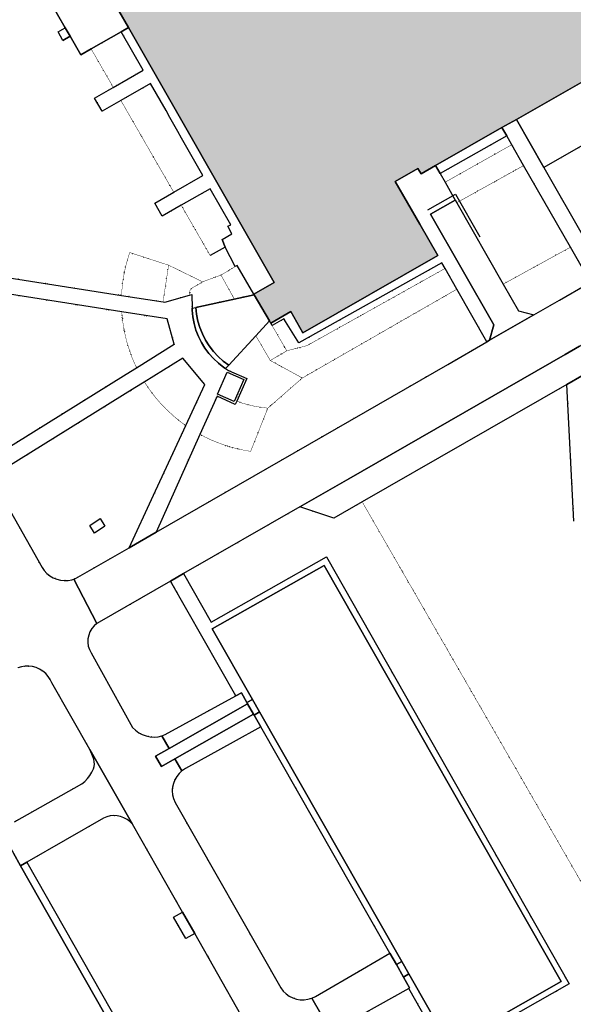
# Model space of a CAD drawing. Header units: millimetres. Extents: x 0 to 1134213, y -536989 to 313336.
# Tile 67 of 86: x 799759 to 869588, y -139194 to -14998. Entities that reach past the tile are written whole.
import ezdxf

# ---------------------------------------------------------------- set-up
doc = ezdxf.new("R2010")
doc.units = ezdxf.units.MM
doc.linetypes.add('DOT', pattern=[6.35, 0, -6.35])
for name, color, linetype in [('A--L01I_Algemeen', 251, 'Continuous'), ('A--L21D_Buitenwanden', 4, 'Continuous'), ('overigbouwwerk_overkapping', 7, 'Continuous'), ('panden', 7, 'Continuous'), ('scheiding_muur', 7, 'Continuous'), ('terreindeelbegroeid', 7, 'DOT'), ('wegdeel_opstelplaats', 7, 'Continuous'), ('wegdeel_parkeervlak', 7, 'Continuous'), ('wegdeel_rijbaan', 7, 'Continuous'), ('wegdeel_voetpad', 7, 'Continuous'), ('wegdeel_voetpad_op_trap', 7, 'Continuous')]:
    doc.layers.add(name, color=color, linetype=linetype)
for name, color, linetype, true_color in [('plustopo_luifel', 7, 'Continuous', 0x8a193f), ('scheiding_hek', 7, 'Continuous', 0x8a193f), ('scheiding_schutting', 7, 'Continuous', 0x8a193f)]:
    doc.layers.add(name, color=color, linetype=linetype, true_color=true_color)

msp = doc.modelspace()

# ---------------------------------------------------------------- hatches: boundary and pattern name
at = {"layer": 'A--L01I_Algemeen'}
h = msp.add_hatch(color=256, dxfattribs=at)
h.dxf.hatch_style = 1
h.paths.add_polyline_path([(868908.7, 5010.4), (869913.7, 3259.4), (872431.7, -1129.6), (867917.7, -3711.6), (871887.7, -10654.6), (876401.7, -8073.6), (881356.7, -16740.6), (879051.7, -18058.6), (879870.7, -19522.6), (880522.7, -20689.6), (878326.7, -21945.6), (877663.7, -20785.6), (876830.7, -19328.6), (862414.7, -27574.6), (860591.7, -28616.6), (852213.7, -33408.6), (850391.7, -34450.6), (849991.7, -33749.6), (847125.7, -35388.6), (850223.7, -40807.6), (852481.7, -44757.6), (835471.7, -54486.6), (833949.7, -51825.6), (831420.7, -53272.6), (831260.7, -52998.6), (829324.7, -49687.6), (829301.7, -49647.6), (829277.7, -49607.6), (831842.7, -48140.6), (813466.7, -16001.6), (808612.7, -7511.6), (807967.7, -6383.6), (807994.7, -6368.6), (809565.7, -5469.6), (822868.7, 2138.4), (825261.7, 3507.4), (828324.7, 5259.4), (833311.7, -3463.6), (837427.7, -1109.6), (837710.7, -947.6), (839454.7, 49.4), (843135.7, 2154.4), (846153.7, 3880.4), (849184.7, 5614.4), (855397.7, 9168.4), (863767.7, 13955.4), (863796.7, 13972.4)])

# ---------------------------------------------------------------- linework, layer by layer
at = {"layer": 'A--L21D_Buitenwanden'}
msp.add_polyline3d([(876830.7, -19328.6, 0), (862414.7, -27574.6, 0), (860591.7, -28616.6, 0), (852213.7, -33408.6, 0), (850391.7, -34450.6, 0), (849991.7, -33749.6, 0), (847125.7, -35388.6, 0), (850223.7, -40807.6, 0), (852481.7, -44757.6, 0), (835471.7, -54486.6, 0), (833949.7, -51825.6, 0), (831420.7, -53272.6, 0), (831260.7, -52998.6, 0), (829324.7, -49687.6, 0), (829301.7, -49647.6, 0), (829277.7, -49607.6, 0), (831842.7, -48140.6, 0), (813466.7, -16001.6, 0), (808612.7, -7511.6, 0)], dxfattribs=at)
at = {"layer": 'overigbouwwerk_overkapping'}
msp.add_polyline3d([(828034.7, -60382.6, 0), (826792.7, -63157.6, 0), (824693.7, -62217.6, 0), (825934.7, -59443.6, 0)], close=True, dxfattribs=at)
at = {"layer": 'panden'}
for points in [[(848833.7, -135366.6, 0), (847943.7, -133803.6, 0), (830005.7, -102314.6, 0), (829114.7, -100750.6, 0), (824031.7, -91828.6, 0), (838172.7, -83844.6, 0), (868052.7, -136334.6, 0), (853958.7, -144362.6, 0)], [(797273.7, -117171.6, 0), (798074.7, -118580.6, 0), (798963.7, -120145.6, 0), (799859.7, -121720.6, 0), (816252.7, -150561.6, 0), (816803.7, -151529.6, 0), (817692.7, -153094.6, 0), (818535.7, -154576.6, 0), (822829.7, -162131.6, 0), (808742.7, -170141.6, 0), (778850.7, -117553.6, 0), (792937.7, -109543.6, 0)]]:
    msp.add_polyline3d(points, close=True, dxfattribs=at)
at = {"layer": 'plustopo_luifel'}
msp.add_polyline3d([(829324.7, -49687.6, 0), (821956.7, -51293.6, 0), (822057.7, -52156.6, 0), (822234.7, -53007.6, 0), (822487.7, -53838.6, 0), (822814.7, -54643.6, 0), (823211.7, -55416.6, 0), (823676.7, -56150.6, 0), (824204.7, -56840.6, 0), (824792.7, -57479.6, 0), (825435.7, -58064.6, 0), (826128.7, -58588.6, 0), (829546.7, -54865.6, 0), (831260.7, -52998.6, 0)], dxfattribs=at)
at = {"layer": 'scheiding_hek'}
for p, q in [((804601.7, -16532.6), (805512.7, -16011.6)), ((805217.7, -17611.6), (806128.7, -17088.6))]:
    msp.add_line(p, q, dxfattribs=at)
at = {"layer": 'scheiding_muur'}
for p, q in [((812572.7, -16513.6), (813466.7, -16001.6)), ((808774.7, -18685.6), (812572.7, -16513.6)), ((825315.7, -42714.6), (825666.7, -43711.6)), ((825666.7, -43711.6), (823793.7, -44754.6))]:
    msp.add_line(p, q, dxfattribs=at)
for points in [[(807751.7, -8004.6, 0), (802614.7, -10941.6, 0), (805512.7, -16011.6, 0)], [(806128.7, -17088.6, 0), (807469.7, -19431.6, 0), (808774.7, -18685.6, 0)]]:
    msp.add_polyline3d(points, dxfattribs=at)
at = {"layer": 'scheiding_schutting'}
msp.add_polyline3d([(851247.7, -38972.6, 0), (854718.7, -36987.6, 0), (857796.7, -42374.6, 0)], dxfattribs=at)
at = {"layer": 'terreindeelbegroeid'}
for points in [[(802614.7, -10941.6, 0), (805512.7, -16011.6, 0), (804601.7, -16532.6, 0), (805217.7, -17611.6, 0), (806128.7, -17088.6, 0), (807469.7, -19431.6, 0), (808774.7, -18685.6, 0), (811569.7, -23537.6, 0), (809214.7, -24884.6, 0), (810157.7, -26533.6, 0), (812518.7, -25183.6, 0), (814994.7, -29481.6, 0), (815992.7, -31213.6, 0), (819188.7, -36760.6, 0), (816788.7, -38132.6, 0), (817732.7, -39781.6, 0), (820136.7, -38406.6, 0), (823793.7, -44754.6, 0), (825666.7, -43711.6, 0), (826925.7, -46143.6, 0), (825150.7, -47212.6, 0), (822906.7, -48030.6, 0), (822842.7, -48067.6, 0), (818541.7, -45961.6, 0), (813641.7, -44371.6, 0), (813441.7, -44983.6, 0), (813202.7, -45827.6, 0), (813077.7, -46336.6, 0), (812938.7, -46993.6, 0), (812830.7, -47607.6, 0), (812728.7, -48339.6, 0), (812657.7, -49047.6, 0), (812612.7, -49770.6, 0), (808598.7, -49142.6, 0), (780225.7, -44707.6, 0)], [(879426.7, -139118.6, 0), (842960.7, -75816.6, 0), (868762.7, -61005.6, 0), (869635.7, -78256.6, 0)], [(877540.7, -151304.6, 0), (863081.7, -159535.6, 0), (859162.7, -152661.6, 0), (858154.7, -150889.6, 0), (857307.7, -149422.6, 0), (854642.7, -144810.6, 0), (869072.7, -136615.6, 0), (838473.7, -82757.6, 0), (823910.7, -90980.6, 0), (820431.7, -84865.6, 0), (835104.7, -76440.6, 0), (839376.7, -77874.6, 0), (842960.7, -75816.6, 0), (879426.7, -139118.6, 0)], [(799520.7, -96770.6, 0), (799972.7, -96627.6, 0), (800439.7, -96551.6, 0), (800913.7, -96542.6, 0), (801383.7, -96602.6, 0), (801840.7, -96728.6, 0), (802273.7, -96919.6, 0), (802675.7, -97170.6, 0), (803037.7, -97476.6, 0), (803351.7, -97831.6, 0), (803611.7, -98227.6, 0), (803811.7, -98656.6, 0), (808614.7, -107035.6, 0), (808864.7, -107660.6, 0), (809095.7, -108292.6, 0), (809165.7, -108588.6, 0), (809183.7, -108892.6, 0), (809148.7, -109194.6, 0), (809060.7, -109485.6, 0), (808855.7, -109923.6, 0), (808605.7, -110337.6, 0), (808313.7, -110723.6, 0), (807981.7, -111075.6, 0), (807614.7, -111390.6, 0), (799088.7, -116156.6, 0)], [(817070.7, -150088.6, 0), (800678.7, -121249.6, 0), (810325.7, -115702.6, 0), (810737.7, -115533.6, 0), (811169.7, -115426.6, 0), (811612.7, -115384.6, 0), (812056.7, -115408.6, 0), (812492.7, -115498.6, 0), (812910.7, -115651.6, 0), (813301.7, -115864.6, 0), (813656.7, -116133.6, 0), (813967.7, -116451.6, 0), (820300.7, -127562.6, 0), (819171.7, -128206.6, 0), (820706.7, -130899.6, 0), (821835.7, -130255.6, 0), (827668.7, -140500.6, 0)], [(839042.7, -142680.6, 0), (848846.7, -137179.6, 0), (866678.7, -168643.6, 0)]]:
    msp.add_polyline3d(points, dxfattribs=at)
for points in [[(811569.7, -23537.6, 0), (808774.7, -18685.6, 0), (812572.7, -16513.6, 0), (815333.7, -21385.6, 0)], [(876367.7, -21541.6, 0), (876817.7, -22321.6, 0), (877017.7, -22667.6, 0), (878385.7, -25034.6, 0), (879494.7, -26952.6, 0), (880868.7, -26172.6, 0), (883584.7, -30995.6, 0), (880893.7, -37295.6, 0), (871059.7, -42693.6, 0), (865888.7, -33651.6, 0), (877578.7, -26965.6, 0), (874728.7, -21977.6, 0), (876152.7, -21170.6, 0)], [(819188.7, -36760.6, 0), (815992.7, -31213.6, 0), (814994.7, -29481.6, 0), (812518.7, -25183.6, 0), (816269.7, -23037.6, 0), (818215.7, -26471.6, 0), (818707.7, -27340.6, 0), (819201.7, -28211.6, 0), (819694.7, -29081.6, 0), (820186.7, -29950.6, 0), (822856.7, -34662.6, 0)], [(861821.7, -30767.6, 0), (853410.7, -35503.6, 0), (852786.7, -34410.6, 0), (861183.7, -29652.6, 0)], [(863324.7, -33396.6, 0), (854884.7, -38083.6, 0), (854693.7, -37749.6, 0), (853410.7, -35503.6, 0), (861821.7, -30767.6, 0)], [(869217.7, -43702.6, 0), (860751.7, -48350.6, 0), (854884.7, -38083.6, 0), (863324.7, -33396.6, 0)], [(825666.7, -43711.6, 0), (823793.7, -44754.6, 0), (820136.7, -38406.6, 0), (823792.7, -36315.6, 0), (826387.7, -40894.6, 0), (825993.7, -41062.6, 0), (826530.7, -42024.6, 0), (825315.7, -42714.6, 0)], [(818541.7, -45961.6, 0), (817841.7, -50587.6, 0), (812612.7, -49770.6, 0), (812657.7, -49047.6, 0), (812728.7, -48339.6, 0), (812830.7, -47607.6, 0), (812938.7, -46993.6, 0), (813077.7, -46336.6, 0), (813202.7, -45827.6, 0), (813441.7, -44983.6, 0), (813641.7, -44371.6, 0)], [(871746.7, -48125.6, 0), (871354.7, -48351.6, 0), (867864.7, -50359.6, 0), (864608.7, -52233.6, 0), (862672.7, -51712.6, 0), (860751.7, -48350.6, 0), (869217.7, -43702.6, 0)], [(853408.7, -46378.6, 0), (848502.7, -49120.6, 0), (847630.7, -49608.6, 0), (846757.7, -50096.6, 0), (845884.7, -50584.6, 0), (845011.7, -51071.6, 0), (844138.7, -51559.6, 0), (843265.7, -52047.6, 0), (835995.7, -56111.6, 0), (833446.7, -56763.6, 0), (831597.7, -53578.6, 0), (833079.7, -52718.6, 0), (834963.7, -55766.6, 0), (853008.7, -45678.6, 0)], [(812635.7, -51848.6, 0), (812690.7, -52517.6, 0), (812826.7, -53568.6, 0), (812979.7, -54413.6, 0), (813200.7, -55367.6, 0), (813440.7, -56214.6, 0), (813730.7, -57081.6, 0), (813897.7, -57525.6, 0), (814141.7, -58115.6, 0), (814495.7, -58895.6, 0), (813195.7, -59702.6, 0), (795123.7, -70917.6, 0), (790347.7, -62479.6, 0), (781522.7, -46984.6, 0), (807861.7, -51102.6, 0)], [(822842.7, -48067.6, 0), (821252.7, -48995.6, 0), (821194.7, -49748.6, 0), (818081.7, -50625.6, 0), (817841.7, -50587.6, 0), (818541.7, -45961.6, 0)], [(829277.7, -49607.6, 0), (829301.7, -49647.6, 0), (826818.7, -50203.6, 0), (826375.7, -49410.6, 0), (825834.7, -48440.6, 0), (825150.7, -47212.6, 0), (826925.7, -46143.6, 0), (827183.7, -45988.6, 0)], [(854901.7, -48989.6, 0), (849168.7, -52284.6, 0), (847434.7, -53281.6, 0), (845700.7, -54278.6, 0), (835414.7, -60190.6, 0), (831367.7, -57988.6, 0), (833446.7, -56763.6, 0), (835995.7, -56111.6, 0), (843265.7, -52047.6, 0), (844138.7, -51559.6, 0), (845011.7, -51071.6, 0), (845884.7, -50584.6, 0), (846757.7, -50096.6, 0), (847630.7, -49608.6, 0), (848502.7, -49120.6, 0), (853408.7, -46378.6, 0)], [(829301.7, -49647.6, 0), (829324.7, -49687.6, 0), (821956.7, -51293.6, 0), (821503.7, -51392.6, 0), (821485.7, -49666.6, 0), (821194.7, -49748.6, 0), (821252.7, -48995.6, 0), (822842.7, -48067.6, 0), (822906.7, -48030.6, 0), (825150.7, -47212.6, 0), (825834.7, -48440.6, 0), (826375.7, -49410.6, 0), (826818.7, -50203.6, 0)], [(858699.7, -55634.6, 0), (853769.7, -58471.6, 0), (816977.7, -79643.6, 0), (822498.7, -67307.6, 0), (823069.7, -67607.6, 0), (823930.7, -68014.6, 0), (824807.7, -68370.6, 0), (825555.7, -68643.6, 0), (826411.7, -68912.6, 0), (827189.7, -69116.6, 0), (828055.7, -69303.6, 0), (828890.7, -69444.6, 0), (831055.7, -63998.6, 0), (835414.7, -60190.6, 0), (845700.7, -54278.6, 0), (847434.7, -53281.6, 0), (849168.7, -52284.6, 0), (854901.7, -48989.6, 0)], [(814495.7, -58895.6, 0), (814141.7, -58115.6, 0), (813897.7, -57525.6, 0), (813730.7, -57081.6, 0), (813440.7, -56214.6, 0), (813200.7, -55367.6, 0), (812979.7, -54413.6, 0), (812826.7, -53568.6, 0), (812690.7, -52517.6, 0), (812635.7, -51848.6, 0), (818365.7, -52744.6, 0), (819254.7, -55943.6, 0)], [(831420.7, -53272.6, 0), (831597.7, -53578.6, 0), (833446.7, -56763.6, 0), (831367.7, -57988.6, 0), (830543.7, -56575.6, 0), (829981.7, -55612.6, 0), (829546.7, -54865.6, 0), (831260.7, -52998.6, 0)], [(831367.7, -57988.6, 0), (835414.7, -60190.6, 0), (831055.7, -63998.6, 0), (829532.7, -63796.6, 0), (827855.7, -63374.6, 0), (827131.7, -63096.6, 0), (828393.7, -60276.6, 0), (826111.7, -59255.6, 0), (825737.7, -59014.6, 0), (826128.7, -58588.6, 0), (829546.7, -54865.6, 0), (829981.7, -55612.6, 0), (830543.7, -56575.6, 0)], [(820708.7, -66195.6, 0), (820067.7, -65726.6, 0), (819366.7, -65163.6, 0), (818276.7, -64170.6, 0), (817573.7, -63437.6, 0), (817170.7, -62979.6, 0), (816840.7, -62586.6, 0), (816419.7, -62039.6, 0), (816126.7, -61648.6, 0), (815802.7, -61173.6, 0), (815478.7, -60698.6, 0), (820334.7, -57685.6, 0), (823113.7, -60998.6, 0)], [(820708.7, -66195.6, 0), (816653.7, -74954.6, 0), (813570.7, -81604.6, 0), (806810.7, -85494.6, 0), (806580.7, -85569.6, 0), (806350.7, -85645.6, 0), (805873.7, -85729.6, 0), (805389.7, -85746.6, 0), (804908.7, -85694.6, 0), (804439.7, -85575.6, 0), (803991.7, -85391.6, 0), (803573.7, -85146.6, 0), (803194.7, -84845.6, 0), (802862.7, -84493.6, 0), (802582.7, -84098.6, 0), (796131.7, -72700.6, 0), (814275.7, -61444.6, 0), (815478.7, -60698.6, 0), (815802.7, -61173.6, 0), (816126.7, -61648.6, 0), (816419.7, -62039.6, 0), (816840.7, -62586.6, 0), (817170.7, -62979.6, 0), (817573.7, -63437.6, 0), (818276.7, -64170.6, 0), (819366.7, -65163.6, 0), (820067.7, -65726.6, 0)], [(826943.7, -63517.6, 0), (827131.7, -63096.6, 0), (827855.7, -63374.6, 0), (829532.7, -63796.6, 0), (831055.7, -63998.6, 0), (828890.7, -69444.6, 0), (828055.7, -69303.6, 0), (827189.7, -69116.6, 0), (826411.7, -68912.6, 0), (825555.7, -68643.6, 0), (824807.7, -68370.6, 0), (823930.7, -68014.6, 0), (823069.7, -67607.6, 0), (822498.7, -67307.6, 0), (824653.7, -62492.6, 0)], [(809893.7, -77923.6, 0), (808595.7, -78803.6, 0), (809177.7, -79764.6, 0), (810485.7, -78903.6, 0)], [(827004.7, -100302.6, 0), (818092.7, -105178.6, 0), (817705.7, -105323.6, 0), (817210.7, -105438.6, 0), (816704.7, -105481.6, 0), (816197.7, -105451.6, 0), (815699.7, -105348.6, 0), (815222.7, -105175.6, 0), (814774.7, -104935.6, 0), (814365.7, -104633.6, 0), (814004.7, -104275.6, 0), (808754.7, -94868.6, 0), (808548.7, -94454.6, 0), (808412.7, -94011.6, 0), (808352.7, -93552.6, 0), (808367.7, -93090.6, 0), (808459.7, -92636.6, 0), (808625.7, -92204.6, 0), (808859.7, -91805.6, 0), (809156.7, -91450.6, 0), (809507.7, -91148.6, 0), (818766.7, -85821.6, 0)], [(846454.7, -132755.6, 0), (842997.7, -134765.6, 0), (837049.7, -138221.6, 0), (836593.7, -138428.6, 0), (836121.7, -138562.6, 0), (835635.7, -138624.6, 0), (835145.7, -138612.6, 0), (834662.7, -138528.6, 0), (834197.7, -138372.6, 0), (833761.7, -138149.6, 0), (833362.7, -137864.6, 0), (833011.7, -137522.6, 0), (832714.7, -137132.6, 0), (819363.7, -113725.6, 0), (819156.7, -113229.6, 0), (819046.7, -112760.6, 0), (819008.7, -112279.6, 0), (819043.7, -111799.6, 0), (819150.7, -111329.6, 0), (819325.7, -110880.6, 0), (819567.7, -110463.6, 0), (819868.7, -110087.6, 0), (820222.7, -109761.6, 0), (820435.7, -109606.6, 0), (820660.7, -109469.6, 0), (826668.7, -106136.6, 0), (830162.7, -104197.6, 0)]]:
    msp.add_polyline3d(points, close=True, dxfattribs=at)
at = {"layer": 'wegdeel_opstelplaats'}
for points in [[(854884.7, -38083.6, 0), (860751.7, -48350.6, 0), (862672.7, -51712.6, 0), (864608.7, -52233.6, 0), (859035.7, -55440.6, 0), (859556.7, -53506.6, 0), (851569.7, -39536.6, 0), (854693.7, -37749.6, 0)], [(809893.7, -77923.6, 0), (810485.7, -78903.6, 0), (809177.7, -79764.6, 0), (808595.7, -78803.6, 0)]]:
    msp.add_polyline3d(points, close=True, dxfattribs=at)
at = {"layer": 'wegdeel_parkeervlak'}
msp.add_polyline3d([(870674.7, -59907.6, 0), (868762.7, -61005.6, 0), (842960.7, -75816.6, 0), (839376.7, -77874.6, 0), (835104.7, -76440.6, 0), (841278.7, -72896.6, 0), (868571.7, -57228.6, 0), (870385.7, -56186.6, 0), (872399.7, -55030.6, 0), (871465.7, -59453.6, 0)], close=True, dxfattribs=at)
at = {"layer": 'wegdeel_rijbaan'}
for points in [[(870385.7, -56186.6, 0), (868571.7, -57228.6, 0), (841278.7, -72896.6, 0), (835104.7, -76440.6, 0), (820431.7, -84865.6, 0), (818766.7, -85821.6, 0), (809507.7, -91148.6, 0), (806580.7, -85569.6, 0), (806810.7, -85494.6, 0), (813570.7, -81604.6, 0), (816977.7, -79643.6, 0), (853769.7, -58471.6, 0), (858699.7, -55634.6, 0), (859035.7, -55440.6, 0), (864608.7, -52233.6, 0), (867864.7, -50359.6, 0), (871354.7, -48351.6, 0)], [(796131.7, -72700.6, 0), (802582.7, -84098.6, 0), (802862.7, -84493.6, 0), (803194.7, -84845.6, 0), (803573.7, -85146.6, 0), (803991.7, -85391.6, 0), (804439.7, -85575.6, 0), (804908.7, -85694.6, 0), (805389.7, -85746.6, 0), (805873.7, -85729.6, 0), (806350.7, -85645.6, 0), (806580.7, -85569.6, 0), (809507.7, -91148.6, 0), (809156.7, -91450.6, 0), (808859.7, -91805.6, 0), (808625.7, -92204.6, 0), (808459.7, -92636.6, 0), (808367.7, -93090.6, 0), (808352.7, -93552.6, 0), (808412.7, -94011.6, 0), (808548.7, -94454.6, 0), (808754.7, -94868.6, 0), (814004.7, -104275.6, 0), (814365.7, -104633.6, 0), (814774.7, -104935.6, 0), (815222.7, -105175.6, 0), (815699.7, -105348.6, 0), (816197.7, -105451.6, 0), (816704.7, -105481.6, 0), (817210.7, -105438.6, 0), (817705.7, -105323.6, 0), (818604.7, -106910.6, 0), (816909.7, -107875.6, 0), (817652.7, -109179.6, 0), (819345.7, -108214.6, 0), (820222.7, -109761.6, 0), (819868.7, -110087.6, 0), (819567.7, -110463.6, 0), (819325.7, -110880.6, 0), (819150.7, -111329.6, 0), (819043.7, -111799.6, 0), (819008.7, -112279.6, 0), (819046.7, -112760.6, 0), (819156.7, -113229.6, 0), (819363.7, -113725.6, 0), (832714.7, -137132.6, 0), (833011.7, -137522.6, 0), (833362.7, -137864.6, 0), (833761.7, -138149.6, 0), (834197.7, -138372.6, 0), (834662.7, -138528.6, 0), (835145.7, -138612.6, 0), (835635.7, -138624.6, 0), (836121.7, -138562.6, 0), (836593.7, -138428.6, 0), (839042.7, -142680.6, 0)], [(827668.7, -140500.6, 0), (821835.7, -130255.6, 0), (820300.7, -127562.6, 0), (813967.7, -116451.6, 0), (808614.7, -107035.6, 0), (803811.7, -98656.6, 0), (803611.7, -98227.6, 0), (803351.7, -97831.6, 0), (803037.7, -97476.6, 0), (802675.7, -97170.6, 0), (802273.7, -96919.6, 0), (801840.7, -96728.6, 0), (801383.7, -96602.6, 0), (800913.7, -96542.6, 0), (800439.7, -96551.6, 0), (799972.7, -96627.6, 0), (799520.7, -96770.6, 0)]]:
    msp.add_polyline3d(points, dxfattribs=at)
at = {"layer": 'wegdeel_voetpad'}
for points in [[(813466.7, -16001.6, 0), (812572.7, -16513.6, 0), (808774.7, -18685.6, 0), (807469.7, -19431.6, 0), (806128.7, -17088.6, 0), (805512.7, -16011.6, 0), (802614.7, -10941.6, 0), (807751.7, -8004.6, 0), (808612.7, -7511.6, 0)], [(829277.7, -49607.6, 0), (827183.7, -45988.6, 0), (826925.7, -46143.6, 0), (825666.7, -43711.6, 0), (825315.7, -42714.6, 0), (826530.7, -42024.6, 0), (825993.7, -41062.6, 0), (826387.7, -40894.6, 0), (823792.7, -36315.6, 0), (820136.7, -38406.6, 0), (817732.7, -39781.6, 0), (816788.7, -38132.6, 0), (819188.7, -36760.6, 0), (822856.7, -34662.6, 0), (820186.7, -29950.6, 0), (819694.7, -29081.6, 0), (819201.7, -28211.6, 0), (818707.7, -27340.6, 0), (818215.7, -26471.6, 0), (816269.7, -23037.6, 0), (812518.7, -25183.6, 0), (810157.7, -26533.6, 0), (809214.7, -24884.6, 0), (811569.7, -23537.6, 0), (815333.7, -21385.6, 0), (812572.7, -16513.6, 0), (813466.7, -16001.6, 0), (831842.7, -48140.6, 0)], [(877663.7, -20785.6, 0), (877231.7, -21037.6, 0), (877015.7, -21163.6, 0), (876367.7, -21541.6, 0), (876152.7, -21170.6, 0), (874728.7, -21977.6, 0), (877578.7, -26965.6, 0), (865888.7, -33651.6, 0), (862414.7, -27574.6, 0), (876830.7, -19328.6, 0)], [(865888.7, -33651.6, 0), (871059.7, -42693.6, 0), (873566.7, -47078.6, 0), (871746.7, -48125.6, 0), (869217.7, -43702.6, 0), (863324.7, -33396.6, 0), (861821.7, -30767.6, 0), (861183.7, -29652.6, 0), (860591.7, -28616.6, 0), (862414.7, -27574.6, 0)], [(861183.7, -29652.6, 0), (852786.7, -34410.6, 0), (852213.7, -33408.6, 0), (860591.7, -28616.6, 0)], [(852786.7, -34410.6, 0), (853410.7, -35503.6, 0), (854693.7, -37749.6, 0), (851569.7, -39536.6, 0), (859556.7, -53506.6, 0), (859035.7, -55440.6, 0), (858699.7, -55634.6, 0), (854901.7, -48989.6, 0), (853408.7, -46378.6, 0), (853008.7, -45678.6, 0), (834963.7, -55766.6, 0), (833079.7, -52718.6, 0), (831597.7, -53578.6, 0), (831420.7, -53272.6, 0), (833949.7, -51825.6, 0), (835471.7, -54486.6, 0), (852481.7, -44757.6, 0), (850223.7, -40807.6, 0), (847125.7, -35388.6, 0), (849991.7, -33749.6, 0), (850391.7, -34450.6, 0), (852213.7, -33408.6, 0)], [(831260.7, -52998.6, 0), (829546.7, -54865.6, 0), (826128.7, -58588.6, 0), (825435.7, -58064.6, 0), (824792.7, -57479.6, 0), (824204.7, -56840.6, 0), (823676.7, -56150.6, 0), (823211.7, -55416.6, 0), (822814.7, -54643.6, 0), (822487.7, -53838.6, 0), (822234.7, -53007.6, 0), (822057.7, -52156.6, 0), (821956.7, -51293.6, 0), (829324.7, -49687.6, 0)], [(828496.7, -101274.6, 0), (818604.7, -106910.6, 0), (817705.7, -105323.6, 0), (818092.7, -105178.6, 0), (827004.7, -100302.6, 0), (827718.7, -99910.6, 0), (828422.7, -101144.6, 0)], [(829239.7, -102578.6, 0), (819345.7, -108214.6, 0), (817652.7, -109179.6, 0), (816909.7, -107875.6, 0), (818604.7, -106910.6, 0), (828496.7, -101274.6, 0)], [(830005.7, -102314.6, 0), (829313.7, -102708.6, 0), (829239.7, -102578.6, 0), (828496.7, -101274.6, 0), (828422.7, -101144.6, 0), (829114.7, -100750.6, 0)], [(820435.7, -109606.6, 0), (820222.7, -109761.6, 0), (819345.7, -108214.6, 0), (829239.7, -102578.6, 0), (829313.7, -102708.6, 0), (830162.7, -104197.6, 0), (826668.7, -106136.6, 0), (820660.7, -109469.6, 0)], [(847943.7, -133803.6, 0), (847271.7, -134186.6, 0), (846454.7, -132755.6, 0), (830162.7, -104197.6, 0), (829313.7, -102708.6, 0), (830005.7, -102314.6, 0)], [(817070.7, -150088.6, 0), (816252.7, -150561.6, 0), (799859.7, -121720.6, 0), (800678.7, -121249.6, 0)], [(821835.7, -130255.6, 0), (820706.7, -130899.6, 0), (819171.7, -128206.6, 0), (820300.7, -127562.6, 0)], [(847271.7, -134186.6, 0), (848162.7, -135749.6, 0), (848946.7, -137123.6, 0), (848846.7, -137179.6, 0), (839042.7, -142680.6, 0), (836593.7, -138428.6, 0), (837049.7, -138221.6, 0), (842997.7, -134765.6, 0), (846454.7, -132755.6, 0)], [(848833.7, -135366.6, 0), (848162.7, -135749.6, 0), (847271.7, -134186.6, 0), (847943.7, -133803.6, 0)]]:
    msp.add_polyline3d(points, close=True, dxfattribs=at)
for points in [[(780225.7, -44707.6, 0), (808598.7, -49142.6, 0), (812612.7, -49770.6, 0), (817841.7, -50587.6, 0), (818081.7, -50625.6, 0), (821194.7, -49748.6, 0), (821485.7, -49666.6, 0), (821503.7, -51392.6, 0), (821506.7, -51637.6, 0), (821592.7, -52486.6, 0), (821754.7, -53324.6, 0), (821990.7, -54143.6, 0), (822298.7, -54939.6, 0), (822677.7, -55703.6, 0), (823122.7, -56431.6, 0), (823631.7, -57116.6, 0), (824200.7, -57752.6, 0), (824823.7, -58334.6, 0), (825496.7, -58859.6, 0), (825737.7, -59014.6, 0), (826111.7, -59255.6, 0), (828393.7, -60276.6, 0), (827131.7, -63096.6, 0), (826943.7, -63517.6, 0), (824653.7, -62492.6, 0), (822498.7, -67307.6, 0), (816977.7, -79643.6, 0), (813570.7, -81604.6, 0), (816653.7, -74954.6, 0), (820708.7, -66195.6, 0), (823113.7, -60998.6, 0), (820334.7, -57685.6, 0), (815478.7, -60698.6, 0), (814275.7, -61444.6, 0), (796131.7, -72700.6, 0)], [(795123.7, -70917.6, 0), (813195.7, -59702.6, 0), (814495.7, -58895.6, 0), (819254.7, -55943.6, 0), (818365.7, -52744.6, 0), (812635.7, -51848.6, 0), (807861.7, -51102.6, 0), (781522.7, -46984.6, 0)], [(869635.7, -78256.6, 0), (868762.7, -61005.6, 0), (870674.7, -59907.6, 0)], [(866678.7, -168643.6, 0), (848846.7, -137179.6, 0), (848946.7, -137123.6, 0), (848162.7, -135749.6, 0), (848833.7, -135366.6, 0), (853958.7, -144362.6, 0), (868052.7, -136334.6, 0), (838172.7, -83844.6, 0), (824031.7, -91828.6, 0), (829114.7, -100750.6, 0), (828422.7, -101144.6, 0), (827718.7, -99910.6, 0), (827004.7, -100302.6, 0), (818766.7, -85821.6, 0), (820431.7, -84865.6, 0), (823910.7, -90980.6, 0), (838473.7, -82757.6, 0), (869072.7, -136615.6, 0), (854642.7, -144810.6, 0)], [(799088.7, -116156.6, 0), (807614.7, -111390.6, 0), (807981.7, -111075.6, 0), (808313.7, -110723.6, 0), (808605.7, -110337.6, 0), (808855.7, -109923.6, 0), (809060.7, -109485.6, 0), (809148.7, -109194.6, 0), (809183.7, -108892.6, 0), (809165.7, -108588.6, 0), (809095.7, -108292.6, 0), (808864.7, -107660.6, 0), (808614.7, -107035.6, 0), (813967.7, -116451.6, 0), (813656.7, -116133.6, 0), (813301.7, -115864.6, 0), (812910.7, -115651.6, 0), (812492.7, -115498.6, 0), (812056.7, -115408.6, 0), (811612.7, -115384.6, 0), (811169.7, -115426.6, 0), (810737.7, -115533.6, 0), (810325.7, -115702.6, 0), (800678.7, -121249.6, 0), (799859.7, -121720.6, 0), (798963.7, -120145.6, 0)]]:
    msp.add_polyline3d(points, dxfattribs=at)
at = {"layer": 'wegdeel_voetpad_op_trap'}
for points in [[(806128.7, -17088.6, 0), (805217.7, -17611.6, 0), (804601.7, -16532.6, 0), (805512.7, -16011.6, 0)], [(826128.7, -58588.6, 0), (825737.7, -59014.6, 0), (825496.7, -58859.6, 0), (824823.7, -58334.6, 0), (824200.7, -57752.6, 0), (823631.7, -57116.6, 0), (823122.7, -56431.6, 0), (822677.7, -55703.6, 0), (822298.7, -54939.6, 0), (821990.7, -54143.6, 0), (821754.7, -53324.6, 0), (821592.7, -52486.6, 0), (821506.7, -51637.6, 0), (821503.7, -51392.6, 0), (821956.7, -51293.6, 0), (822057.7, -52156.6, 0), (822234.7, -53007.6, 0), (822487.7, -53838.6, 0), (822814.7, -54643.6, 0), (823211.7, -55416.6, 0), (823676.7, -56150.6, 0), (824204.7, -56840.6, 0), (824792.7, -57479.6, 0), (825435.7, -58064.6, 0)]]:
    msp.add_polyline3d(points, close=True, dxfattribs=at)

doc.saveas('drawing.dxf')
